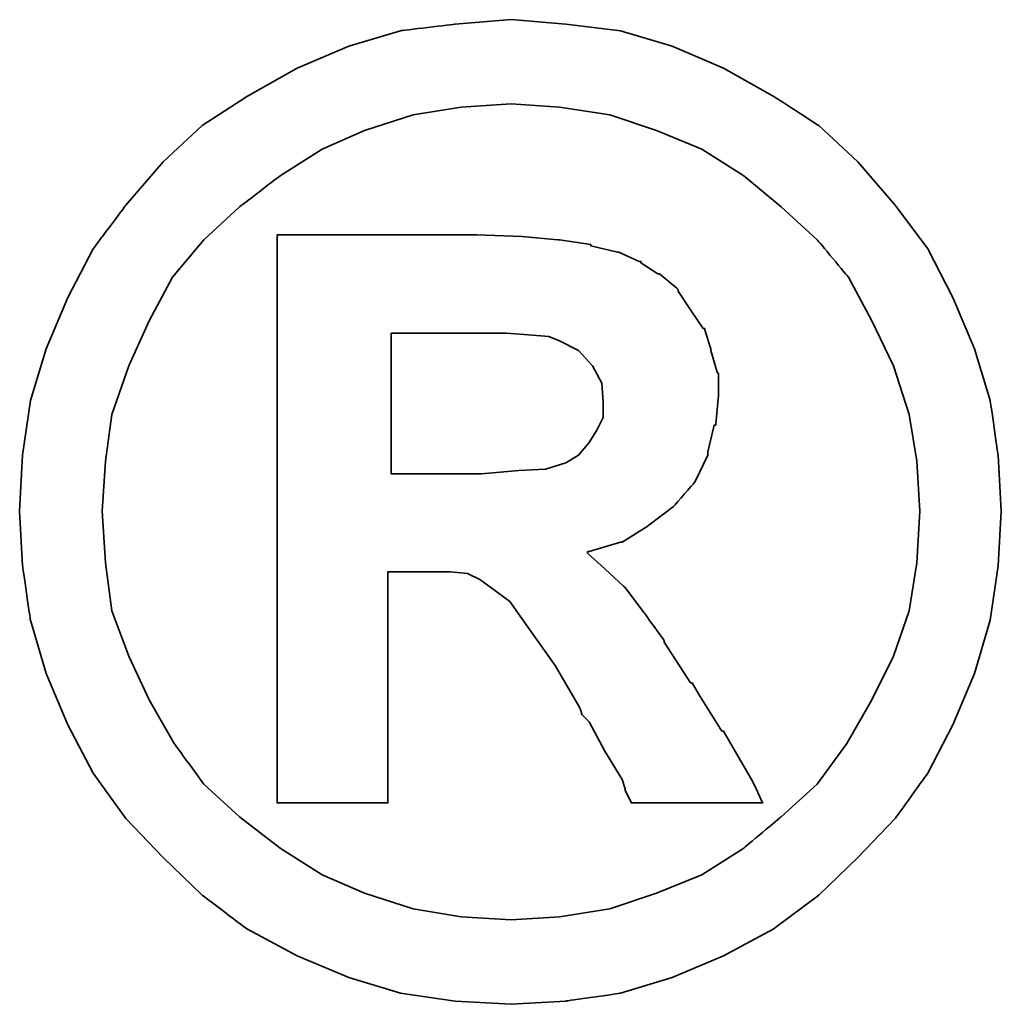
# Model space of a CAD drawing. Header units: millimetres. Extents: x 5 to 282, y 73 to 167.
# Tile 53 of 55: x 234.68 to 235.79, y 102.24 to 103.36. Entities that reach past the tile are written whole.
import ezdxf

# ---------------------------------------------------------------- set-up
doc = ezdxf.new("R2010")
doc.units = ezdxf.units.MM
doc.header["$LTSCALE"] = 0.15
doc.layers.add('DIM', color=4, linetype='CONTINUOUS')
doc.layers.add('layer 1', color=7, linetype='CONTINUOUS')

# ---------------------------------------------------------------- blocks, each defined once
blk = doc.blocks.new('TBI MOTION logo(完整正式版)')
at = {"layer": 'layer 1', "color": 22, "lineweight": 35}
for points, knots in [([(81.20634, 4.98624), (81.20634, 4.98624), (81.18649, 5.32862), (81.18649, 5.32862), (81.18649, 5.32862), (81.18649, 5.32862), (81.13886, 5.66206), (81.13886, 5.66206), (81.13886, 5.66206), (81.13886, 5.66206), (81.04359, 5.97764), (81.04359, 5.97764), (81.04359, 5.97764), (81.04359, 5.97764), (80.91061, 6.29124), (80.91061, 6.29124), (80.91061, 6.29124), (80.91061, 6.29124), (80.75778, 6.58697), (80.75778, 6.58697), (80.75778, 6.58697), (80.75778, 6.58697), (80.5593, 6.85294), (80.5593, 6.85294), (80.5593, 6.85294), (80.5593, 6.85294), (80.33105, 7.1189), (80.33105, 7.1189), (80.33105, 7.1189), (80.33105, 7.1189), (80.09287, 7.33921), (80.09287, 7.33921), (80.09287, 7.33921), (80.09287, 7.33921), (79.815, 7.51982), (79.815, 7.51982), (79.815, 7.51982), (79.815, 7.51982), (79.51133, 7.69051), (79.51133, 7.69051), (79.51133, 7.69051), (79.51133, 7.69051), (79.19773, 7.8235), (79.19773, 7.8235), (79.19773, 7.8235), (79.19773, 7.8235), (78.88215, 7.91877), (78.88215, 7.91877), (78.88215, 7.91877), (78.88215, 7.91877), (78.54871, 7.95846), (78.54871, 7.95846), (78.54871, 7.95846), (78.54871, 7.95846), (78.21526, 7.98625), (78.21526, 7.98625), (78.21526, 7.98625), (78.21526, 7.98625), (77.87388, 7.95846), (77.87388, 7.95846), (77.87388, 7.95846), (77.87388, 7.95846), (77.54044, 7.91877), (77.54044, 7.91877), (77.54044, 7.91877), (77.54044, 7.91877), (77.22485, 7.8235), (77.22485, 7.8235), (77.22485, 7.8235), (77.22485, 7.8235), (76.91027, 7.69051), (76.91027, 7.69051), (76.91027, 7.69051), (76.91027, 7.69051), (76.6056, 7.51982), (76.6056, 7.51982), (76.6056, 7.51982), (76.6056, 7.51982), (76.32972, 7.33921), (76.32972, 7.33921), (76.32972, 7.33921), (76.32972, 7.33921), (76.09154, 7.1189), (76.09154, 7.1189), (76.09154, 7.1189), (76.09154, 7.1189), (75.86329, 6.85294), (75.86329, 6.85294), (75.86329, 6.85294), (75.86329, 6.85294), (75.66382, 6.58697), (75.66382, 6.58697), (75.66382, 6.58697), (75.66382, 6.58697), (75.51099, 6.29124), (75.51099, 6.29124), (75.51099, 6.29124), (75.51099, 6.29124), (75.37702, 5.97764), (75.37702, 5.97764), (75.37702, 5.97764), (75.37702, 5.97764), (75.28175, 5.66206), (75.28175, 5.66206), (75.28175, 5.66206), (75.28175, 5.66206), (75.23411, 5.32862), (75.23411, 5.32862), (75.23411, 5.32862), (75.23411, 5.32862), (75.21625, 4.98624), (75.21625, 4.98624), (75.21625, 4.98624), (75.21625, 4.98624), (75.23411, 4.6528), (75.23411, 4.6528), (75.23411, 4.6528), (75.23411, 4.6528), (75.28175, 4.32035), (75.28175, 4.32035), (75.28175, 4.32035), (75.28175, 4.32035), (75.37702, 3.99583), (75.37702, 3.99583), (75.37702, 3.99583), (75.37702, 3.99583), (75.51099, 3.68224), (75.51099, 3.68224), (75.51099, 3.68224), (75.51099, 3.68224), (75.66382, 3.38749), (75.66382, 3.38749), (75.66382, 3.38749), (75.66382, 3.38749), (75.86329, 3.10963), (75.86329, 3.10963), (75.86329, 3.10963), (75.86329, 3.10963), (76.09154, 2.87145), (76.09154, 2.87145), (76.09154, 2.87145), (76.09154, 2.87145), (76.32972, 2.6432), (76.32972, 2.6432), (76.32972, 2.6432), (76.32972, 2.6432), (76.6056, 2.43381), (76.6056, 2.43381), (76.6056, 2.43381), (76.6056, 2.43381), (76.91027, 2.27205), (76.91027, 2.27205), (76.91027, 2.27205), (76.91027, 2.27205), (77.22485, 2.13906), (77.22485, 2.13906), (77.22485, 2.13906), (77.22485, 2.13906), (77.54044, 2.0438), (77.54044, 2.0438), (77.54044, 2.0438), (77.54044, 2.0438), (77.87388, 1.99616), (77.87388, 1.99616), (77.87388, 1.99616), (77.87388, 1.99616), (78.21526, 1.97631), (78.21526, 1.97631), (78.21526, 1.97631), (78.21526, 1.97631), (78.54871, 1.99616), (78.54871, 1.99616), (78.54871, 1.99616), (78.54871, 1.99616), (78.88215, 2.0438), (78.88215, 2.0438), (78.88215, 2.0438), (78.88215, 2.0438), (79.19773, 2.13906), (79.19773, 2.13906), (79.19773, 2.13906), (79.19773, 2.13906), (79.51133, 2.27205), (79.51133, 2.27205), (79.51133, 2.27205), (79.51133, 2.27205), (79.815, 2.43381), (79.815, 2.43381), (79.815, 2.43381), (79.815, 2.43381), (80.09287, 2.6432), (80.09287, 2.6432), (80.09287, 2.6432), (80.09287, 2.6432), (80.33105, 2.87145), (80.33105, 2.87145), (80.33105, 2.87145), (80.33105, 2.87145), (80.5593, 3.10963), (80.5593, 3.10963), (80.5593, 3.10963), (80.5593, 3.10963), (80.75778, 3.38749), (80.75778, 3.38749), (80.75778, 3.38749), (80.75778, 3.38749), (80.91061, 3.68224), (80.91061, 3.68224), (80.91061, 3.68224), (80.91061, 3.68224), (81.04359, 3.99583), (81.04359, 3.99583), (81.04359, 3.99583), (81.04359, 3.99583), (81.13886, 4.32035), (81.13886, 4.32035), (81.13886, 4.32035), (81.13886, 4.32035), (81.18649, 4.6528), (81.18649, 4.6528), (81.18649, 4.6528), (81.18649, 4.6528), (81.20634, 4.98624), (81.20634, 4.98624)], [0, 0, 0, 0, 0.0178571, 0.0178571, 0.0178571, 0.0178572, 0.0357143, 0.0357143, 0.0357143, 0.0357143, 0.0535714, 0.0535714, 0.0535714, 0.0535714, 0.0714286, 0.0714286, 0.0714286, 0.0714286, 0.0892857, 0.0892857, 0.0892857, 0.0892857, 0.1071429, 0.1071429, 0.1071429, 0.1071429, 0.125, 0.125, 0.125, 0.125, 0.1428571, 0.1428571, 0.1428571, 0.1428572, 0.1607143, 0.1607143, 0.1607143, 0.1607143, 0.1785714, 0.1785714, 0.1785714, 0.1785714, 0.1964286, 0.1964286, 0.1964286, 0.1964286, 0.2142857, 0.2142857, 0.2142857, 0.2142857, 0.2321429, 0.2321429, 0.2321429, 0.2321429, 0.25, 0.25, 0.25, 0.25, 0.2678571, 0.2678571, 0.2678571, 0.2678572, 0.2857143, 0.2857143, 0.2857143, 0.2857143, 0.3035714, 0.3035714, 0.3035714, 0.3035714, 0.3214286, 0.3214286, 0.3214286, 0.3214286, 0.3392857, 0.3392857, 0.3392857, 0.3392857, 0.3571429, 0.3571429, 0.3571429, 0.3571429, 0.375, 0.375, 0.375, 0.375, 0.3928571, 0.3928571, 0.3928571, 0.3928572, 0.4107143, 0.4107143, 0.4107143, 0.4107143, 0.4285714, 0.4285714, 0.4285714, 0.4285714, 0.4464286, 0.4464286, 0.4464286, 0.4464286, 0.4642857, 0.4642857, 0.4642857, 0.4642857, 0.4821429, 0.4821429, 0.4821429, 0.4821429, 0.5, 0.5, 0.5, 0.5, 0.5178571, 0.5178571, 0.5178571, 0.5178572, 0.5357143, 0.5357143, 0.5357143, 0.5357143, 0.5535714, 0.5535714, 0.5535714, 0.5535714, 0.5714286, 0.5714286, 0.5714286, 0.5714286, 0.5892857, 0.5892857, 0.5892857, 0.5892857, 0.6071429, 0.6071429, 0.6071429, 0.6071429, 0.625, 0.625, 0.625, 0.625, 0.6428571, 0.6428571, 0.6428571, 0.6428572, 0.6607143, 0.6607143, 0.6607143, 0.6607143, 0.6785714, 0.6785714, 0.6785714, 0.6785714, 0.6964286, 0.6964286, 0.6964286, 0.6964286, 0.7142857, 0.7142857, 0.7142857, 0.7142857, 0.7321429, 0.7321429, 0.7321429, 0.7321429, 0.75, 0.75, 0.75, 0.75, 0.7678571, 0.7678571, 0.7678571, 0.7678572, 0.7857143, 0.7857143, 0.7857143, 0.7857143, 0.8035714, 0.8035714, 0.8035714, 0.8035714, 0.8214286, 0.8214286, 0.8214286, 0.8214286, 0.8392857, 0.8392857, 0.8392857, 0.8392857, 0.8571429, 0.8571429, 0.8571429, 0.8571429, 0.875, 0.875, 0.875, 0.875, 0.8928571, 0.8928571, 0.8928571, 0.8928572, 0.9107143, 0.9107143, 0.9107143, 0.9107143, 0.9285714, 0.9285714, 0.9285714, 0.9285714, 0.9464286, 0.9464286, 0.9464286, 0.9464286, 0.9642857, 0.9642857, 0.9642857, 0.9642857, 0.9821429, 0.9821429, 0.9821429, 0.9821429, 1, 1, 1, 1]), ([(80.71014, 4.98624), (80.71014, 4.98624), (80.69129, 5.29091), (80.69129, 5.29091), (80.69129, 5.29091), (80.69129, 5.29091), (80.64464, 5.57672), (80.64464, 5.57672), (80.64464, 5.57672), (80.64464, 5.57672), (80.54937, 5.87245), (80.54937, 5.87245), (80.54937, 5.87245), (80.54937, 5.87245), (80.41639, 6.14833), (80.41639, 6.14833), (80.41639, 6.14833), (80.41639, 6.14833), (80.27349, 6.41429), (80.27349, 6.41429), (80.27349, 6.41429), (80.27349, 6.41429), (80.08295, 6.64255), (80.08295, 6.64255), (80.08295, 6.64255), (80.08295, 6.64255), (79.86264, 6.84301), (79.86264, 6.84301), (79.86264, 6.84301), (79.86264, 6.84301), (79.63439, 7.03355), (79.63439, 7.03355), (79.63439, 7.03355), (79.63439, 7.03355), (79.37835, 7.1963), (79.37835, 7.1963), (79.37835, 7.1963), (79.37835, 7.1963), (79.10246, 7.30944), (79.10246, 7.30944), (79.10246, 7.30944), (79.10246, 7.30944), (78.81665, 7.40471), (78.81665, 7.40471), (78.81665, 7.40471), (78.81665, 7.40471), (78.511, 7.45234), (78.511, 7.45234), (78.511, 7.45234), (78.511, 7.45234), (78.21526, 7.47219), (78.21526, 7.47219), (78.21526, 7.47219), (78.21526, 7.47219), (77.9106, 7.45234), (77.9106, 7.45234), (77.9106, 7.45234), (77.9106, 7.45234), (77.61685, 7.40471), (77.61685, 7.40471), (77.61685, 7.40471), (77.61685, 7.40471), (77.32012, 7.30944), (77.32012, 7.30944), (77.32012, 7.30944), (77.32012, 7.30944), (77.06309, 7.1963), (77.06309, 7.1963), (77.06309, 7.1963), (77.06309, 7.1963), (76.80606, 7.03355), (76.80606, 7.03355), (76.80606, 7.03355), (76.80606, 7.03355), (76.55797, 6.84301), (76.55797, 6.84301), (76.55797, 6.84301), (76.55797, 6.84301), (76.34063, 6.64255), (76.34063, 6.64255), (76.34063, 6.64255), (76.34063, 6.64255), (76.1491, 6.41429), (76.1491, 6.41429), (76.1491, 6.41429), (76.1491, 6.41429), (76.0062, 6.14833), (76.0062, 6.14833), (76.0062, 6.14833), (76.0062, 6.14833), (75.88314, 5.87245), (75.88314, 5.87245), (75.88314, 5.87245), (75.88314, 5.87245), (75.77794, 5.57672), (75.77794, 5.57672), (75.77794, 5.57672), (75.77794, 5.57672), (75.73924, 5.29091), (75.73924, 5.29091), (75.73924, 5.29091), (75.73924, 5.29091), (75.72039, 4.98624), (75.72039, 4.98624), (75.72039, 4.98624), (75.72039, 4.98624), (75.73924, 4.67165), (75.73924, 4.67165), (75.73924, 4.67165), (75.73924, 4.67165), (75.77794, 4.37791), (75.77794, 4.37791), (75.77794, 4.37791), (75.77794, 4.37791), (75.88314, 4.10102), (75.88314, 4.10102), (75.88314, 4.10102), (75.88314, 4.10102), (76.0062, 3.83407), (76.0062, 3.83407), (76.0062, 3.83407), (76.0062, 3.83407), (76.15902, 3.56811), (76.15902, 3.56811), (76.15902, 3.56811), (76.15902, 3.56811), (76.34063, 3.32001), (76.34063, 3.32001), (76.34063, 3.32001), (76.34063, 3.32001), (76.55797, 3.11955), (76.55797, 3.11955), (76.55797, 3.11955), (76.55797, 3.11955), (76.80606, 2.92901), (76.80606, 2.92901), (76.80606, 2.92901), (76.80606, 2.92901), (77.06309, 2.76725), (77.06309, 2.76725), (77.06309, 2.76725), (77.06309, 2.76725), (77.32012, 2.65412), (77.32012, 2.65412), (77.32012, 2.65412), (77.32012, 2.65412), (77.61685, 2.55786), (77.61685, 2.55786), (77.61685, 2.55786), (77.61685, 2.55786), (77.9106, 2.51022), (77.9106, 2.51022), (77.9106, 2.51022), (77.9106, 2.51022), (78.21526, 2.49137), (78.21526, 2.49137), (78.21526, 2.49137), (78.21526, 2.49137), (78.511, 2.51022), (78.511, 2.51022), (78.511, 2.51022), (78.511, 2.51022), (78.81665, 2.55786), (78.81665, 2.55786), (78.81665, 2.55786), (78.81665, 2.55786), (79.10246, 2.65412), (79.10246, 2.65412), (79.10246, 2.65412), (79.10246, 2.65412), (79.37835, 2.76725), (79.37835, 2.76725), (79.37835, 2.76725), (79.37835, 2.76725), (79.63439, 2.92901), (79.63439, 2.92901), (79.63439, 2.92901), (79.63439, 2.92901), (79.86264, 3.11955), (79.86264, 3.11955), (79.86264, 3.11955), (79.86264, 3.11955), (80.08295, 3.32001), (80.08295, 3.32001), (80.08295, 3.32001), (80.08295, 3.32001), (80.26356, 3.56811), (80.26356, 3.56811), (80.26356, 3.56811), (80.26356, 3.56811), (80.41639, 3.83407), (80.41639, 3.83407), (80.41639, 3.83407), (80.41639, 3.83407), (80.54937, 4.10102), (80.54937, 4.10102), (80.54937, 4.10102), (80.54937, 4.10102), (80.64464, 4.37791), (80.64464, 4.37791), (80.64464, 4.37791), (80.64464, 4.37791), (80.69129, 4.67165), (80.69129, 4.67165), (80.69129, 4.67165), (80.69129, 4.67165), (80.71014, 4.98624), (80.71014, 4.98624)], [0, 0, 0, 0, 0.0192308, 0.0192308, 0.0192308, 0.0192308, 0.0384615, 0.0384615, 0.0384615, 0.0384615, 0.0576923, 0.0576923, 0.0576923, 0.0576923, 0.0769231, 0.0769231, 0.0769231, 0.0769231, 0.0961538, 0.0961538, 0.0961538, 0.0961539, 0.1153846, 0.1153846, 0.1153846, 0.1153846, 0.1346154, 0.1346154, 0.1346154, 0.1346154, 0.1538462, 0.1538462, 0.1538462, 0.1538462, 0.1730769, 0.1730769, 0.1730769, 0.1730769, 0.1923077, 0.1923077, 0.1923077, 0.1923077, 0.2115385, 0.2115385, 0.2115385, 0.2115385, 0.2307692, 0.2307692, 0.2307692, 0.2307692, 0.25, 0.25, 0.25, 0.25, 0.2692308, 0.2692308, 0.2692308, 0.2692308, 0.2884615, 0.2884615, 0.2884615, 0.2884615, 0.3076923, 0.3076923, 0.3076923, 0.3076923, 0.3269231, 0.3269231, 0.3269231, 0.3269231, 0.3461538, 0.3461538, 0.3461538, 0.3461539, 0.3653846, 0.3653846, 0.3653846, 0.3653846, 0.3846154, 0.3846154, 0.3846154, 0.3846154, 0.4038462, 0.4038462, 0.4038462, 0.4038462, 0.4230769, 0.4230769, 0.4230769, 0.4230769, 0.4423077, 0.4423077, 0.4423077, 0.4423077, 0.4615385, 0.4615385, 0.4615385, 0.4615385, 0.4807692, 0.4807692, 0.4807692, 0.4807692, 0.5, 0.5, 0.5, 0.5, 0.5192308, 0.5192308, 0.5192308, 0.5192308, 0.5384615, 0.5384615, 0.5384615, 0.5384615, 0.5576923, 0.5576923, 0.5576923, 0.5576923, 0.5769231, 0.5769231, 0.5769231, 0.5769231, 0.5961538, 0.5961538, 0.5961538, 0.5961539, 0.6153846, 0.6153846, 0.6153846, 0.6153846, 0.6346154, 0.6346154, 0.6346154, 0.6346154, 0.6538462, 0.6538462, 0.6538462, 0.6538462, 0.6730769, 0.6730769, 0.6730769, 0.6730769, 0.6923077, 0.6923077, 0.6923077, 0.6923077, 0.7115385, 0.7115385, 0.7115385, 0.7115385, 0.7307692, 0.7307692, 0.7307692, 0.7307692, 0.75, 0.75, 0.75, 0.75, 0.7692308, 0.7692308, 0.7692308, 0.7692308, 0.7884615, 0.7884615, 0.7884615, 0.7884615, 0.8076923, 0.8076923, 0.8076923, 0.8076923, 0.8269231, 0.8269231, 0.8269231, 0.8269231, 0.8461538, 0.8461538, 0.8461538, 0.8461539, 0.8653846, 0.8653846, 0.8653846, 0.8653846, 0.8846154, 0.8846154, 0.8846154, 0.8846154, 0.9038462, 0.9038462, 0.9038462, 0.9038462, 0.9230769, 0.9230769, 0.9230769, 0.9230769, 0.9423077, 0.9423077, 0.9423077, 0.9423077, 0.9615385, 0.9615385, 0.9615385, 0.9615385, 0.9807692, 0.9807692, 0.9807692, 0.9807692, 1, 1, 1, 1]), ([(76.78721, 3.2823), (76.78721, 3.2823), (76.78721, 3.32001), (76.78721, 3.32001), (76.78721, 3.32001), (76.78721, 3.32001), (76.78721, 3.42422), (76.78721, 3.42422), (76.78721, 3.42422), (76.78721, 3.42422), (76.78721, 3.59689), (76.78721, 3.59689), (76.78721, 3.59689), (76.78721, 3.59689), (76.78721, 3.80529), (76.78721, 3.80529), (76.78721, 3.80529), (76.78721, 3.80529), (76.78721, 4.0524), (76.78721, 4.0524), (76.78721, 4.0524), (76.78721, 4.0524), (76.78721, 4.32035), (76.78721, 4.32035), (76.78721, 4.32035), (76.78721, 4.32035), (76.78721, 4.92868), (76.78721, 4.92868), (76.78721, 4.92868), (76.78721, 4.92868), (76.78721, 5.53801), (76.78721, 5.53801), (76.78721, 5.53801), (76.78721, 5.53801), (76.78721, 5.82482), (76.78721, 5.82482), (76.78721, 5.82482), (76.78721, 5.82482), (76.78721, 6.07291), (76.78721, 6.07291), (76.78721, 6.07291), (76.78721, 6.07291), (76.78721, 6.30017), (76.78721, 6.30017), (76.78721, 6.30017), (76.78721, 6.30017), (76.78721, 6.45399), (76.78721, 6.45399), (76.78721, 6.45399), (76.78721, 6.45399), (76.78721, 6.5572), (76.78721, 6.5572), (76.78721, 6.5572), (76.78721, 6.5572), (76.78721, 6.59689), (76.78721, 6.59689), (76.78721, 6.59689), (76.78721, 6.59689), (76.78721, 6.67232), (76.78721, 6.67232), (76.78721, 6.67232), (76.78721, 6.67232), (76.8537, 6.67232), (76.8537, 6.67232), (76.8537, 6.67232), (76.8537, 6.67232), (76.87355, 6.67232), (76.87355, 6.67232), (76.87355, 6.67232), (76.87355, 6.67232), (76.91027, 6.67232), (76.91027, 6.67232), (76.91027, 6.67232), (76.91027, 6.67232), (77.04424, 6.67232), (77.04424, 6.67232), (77.04424, 6.67232), (77.04424, 6.67232), (77.22485, 6.67232), (77.22485, 6.67232), (77.22485, 6.67232), (77.22485, 6.67232), (77.43524, 6.67232), (77.43524, 6.67232), (77.43524, 6.67232), (77.43524, 6.67232), (77.65357, 6.67232), (77.65357, 6.67232), (77.65357, 6.67232), (77.65357, 6.67232), (77.82625, 6.67232), (77.82625, 6.67232), (77.82625, 6.67232), (77.82625, 6.67232), (77.94037, 6.67232), (77.94037, 6.67232), (77.94037, 6.67232), (77.94037, 6.67232), (77.97709, 6.67232), (77.97709, 6.67232), (77.97709, 6.67232), (77.97709, 6.67232), (77.99694, 6.67232), (77.99694, 6.67232), (77.99694, 6.67232), (77.99694, 6.67232), (78.00686, 6.67232), (78.00686, 6.67232), (78.00686, 6.67232), (78.00686, 6.67232), (78.28275, 6.6624), (78.28275, 6.6624), (78.28275, 6.6624), (78.28275, 6.6624), (78.50107, 6.64255), (78.50107, 6.64255), (78.50107, 6.64255), (78.50107, 6.64255), (78.511, 6.64255), (78.511, 6.64255), (78.511, 6.64255), (78.511, 6.64255), (78.70154, 6.61476), (78.70154, 6.61476), (78.70154, 6.61476), (78.70154, 6.61476), (78.70154, 6.60483), (78.70154, 6.60483), (78.70154, 6.60483), (78.70154, 6.60483), (78.86429, 6.56713), (78.86429, 6.56713), (78.86429, 6.56713), (78.86429, 6.56713), (78.87223, 6.56713), (78.87223, 6.56713), (78.87223, 6.56713), (78.87223, 6.56713), (78.99727, 6.51056), (78.99727, 6.51056), (78.99727, 6.51056), (78.99727, 6.51056), (79.00719, 6.51056), (79.00719, 6.51056), (79.00719, 6.51056), (79.00719, 6.51056), (79.00719, 6.50162), (79.00719, 6.50162), (79.00719, 6.50162), (79.00719, 6.50162), (79.1104, 6.43415), (79.1104, 6.43415), (79.1104, 6.43415), (79.1104, 6.43415), (79.12132, 6.43415), (79.12132, 6.43415), (79.12132, 6.43415), (79.12132, 6.43415), (79.22552, 6.34781), (79.22552, 6.34781), (79.22552, 6.34781), (79.22552, 6.34781), (79.23544, 6.33888), (79.23544, 6.33888), (79.23544, 6.33888), (79.23544, 6.33888), (79.23544, 6.32895), (79.23544, 6.32895), (79.23544, 6.32895), (79.23544, 6.32895), (79.31087, 6.21483), (79.31087, 6.21483), (79.31087, 6.21483), (79.31087, 6.21483), (79.38629, 6.1007), (79.38629, 6.1007), (79.38629, 6.1007), (79.38629, 6.1007), (79.3972, 6.1007), (79.3972, 6.1007), (79.3972, 6.1007), (79.3972, 6.1007), (79.3972, 6.09078), (79.3972, 6.09078), (79.3972, 6.09078), (79.3972, 6.09078), (79.43392, 5.97764), (79.43392, 5.97764), (79.43392, 5.97764), (79.43392, 5.97764), (79.43392, 5.96772), (79.43392, 5.96772), (79.43392, 5.96772), (79.43392, 5.96772), (79.47362, 5.83474), (79.47362, 5.83474), (79.47362, 5.83474), (79.47362, 5.83474), (79.48156, 5.82482), (79.48156, 5.82482), (79.48156, 5.82482), (79.48156, 5.82482), (79.48156, 5.69977), (79.48156, 5.69977), (79.48156, 5.69977), (79.48156, 5.69977), (79.48156, 5.69183), (79.48156, 5.69183), (79.48156, 5.69183), (79.48156, 5.69183), (79.4637, 5.51915), (79.4637, 5.51915), (79.4637, 5.51915), (79.4637, 5.51915), (79.4637, 5.51122), (79.4637, 5.51122), (79.4637, 5.51122), (79.4637, 5.51122), (79.45377, 5.51122), (79.45377, 5.51122), (79.45377, 5.51122), (79.45377, 5.51122), (79.41507, 5.34847), (79.41507, 5.34847), (79.41507, 5.34847), (79.41507, 5.34847), (79.41507, 5.33854), (79.41507, 5.33854), (79.41507, 5.33854), (79.41507, 5.33854), (79.41507, 5.32862), (79.41507, 5.32862), (79.41507, 5.32862), (79.41507, 5.32862), (79.33865, 5.16785), (79.33865, 5.16785), (79.33865, 5.16785), (79.33865, 5.16785), (79.33071, 5.15693), (79.33071, 5.15693), (79.33071, 5.15693), (79.33071, 5.15693), (79.2156, 5.02495), (79.2156, 5.02495), (79.2156, 5.02495), (79.2156, 5.02495), (79.20567, 5.01502), (79.20567, 5.01502), (79.20567, 5.01502), (79.20567, 5.01502), (79.05483, 4.89991), (79.05483, 4.89991), (79.05483, 4.89991), (79.05483, 4.89991), (79.04491, 4.89197), (79.04491, 4.89197), (79.04491, 4.89197), (79.04491, 4.89197), (78.89208, 4.7967), (78.89208, 4.7967), (78.89208, 4.7967), (78.89208, 4.7967), (78.88215, 4.7967), (78.88215, 4.7967), (78.88215, 4.7967), (78.88215, 4.7967), (78.69161, 4.73913), (78.69161, 4.73913), (78.69161, 4.73913), (78.69161, 4.73913), (78.68169, 4.73913), (78.68169, 4.73913), (78.68169, 4.73913), (78.68169, 4.73913), (78.68169, 4.72921), (78.68169, 4.72921), (78.68169, 4.72921), (78.68169, 4.72921), (78.78688, 4.63394), (78.78688, 4.63394), (78.78688, 4.63394), (78.78688, 4.63394), (78.902, 4.52875), (78.902, 4.52875), (78.902, 4.52875), (78.902, 4.52875), (78.91093, 4.52081), (78.91093, 4.52081), (78.91093, 4.52081), (78.91093, 4.52081), (79.02506, 4.36798), (79.02506, 4.36798), (79.02506, 4.36798), (79.02506, 4.36798), (79.1501, 4.1953), (79.1501, 4.1953), (79.1501, 4.1953), (79.1501, 4.1953), (79.1501, 4.18736), (79.1501, 4.18736), (79.1501, 4.18736), (79.1501, 4.18736), (79.29201, 3.96705), (79.29201, 3.96705), (79.29201, 3.96705), (79.29201, 3.96705), (79.31087, 3.93828), (79.31087, 3.93828), (79.31087, 3.93828), (79.31087, 3.93828), (79.32079, 3.93828), (79.32079, 3.93828), (79.32079, 3.93828), (79.32079, 3.93828), (79.3585, 3.87178), (79.3585, 3.87178), (79.3585, 3.87178), (79.3585, 3.87178), (79.50141, 3.64353), (79.50141, 3.64353), (79.50141, 3.64353), (79.50141, 3.64353), (79.51133, 3.64353), (79.51133, 3.64353), (79.51133, 3.64353), (79.51133, 3.64353), (79.64431, 3.41528), (79.64431, 3.41528), (79.64431, 3.41528), (79.64431, 3.41528), (79.68202, 3.3478), (79.68202, 3.3478), (79.68202, 3.3478), (79.68202, 3.3478), (79.70187, 3.31009), (79.70187, 3.31009), (79.70187, 3.31009), (79.70187, 3.31009), (79.7495, 3.2049), (79.7495, 3.2049), (79.7495, 3.2049), (79.7495, 3.2049), (79.64431, 3.2049), (79.64431, 3.2049), (79.64431, 3.2049), (79.64431, 3.2049), (79.62546, 3.2049), (79.62546, 3.2049), (79.62546, 3.2049), (79.62546, 3.2049), (79.53912, 3.2049), (79.53912, 3.2049), (79.53912, 3.2049), (79.53912, 3.2049), (79.31087, 3.2049), (79.31087, 3.2049), (79.31087, 3.2049), (79.31087, 3.2049), (79.08262, 3.2049), (79.08262, 3.2049), (79.08262, 3.2049), (79.08262, 3.2049), (79.00719, 3.2049), (79.00719, 3.2049), (79.00719, 3.2049), (79.00719, 3.2049), (78.98735, 3.2049), (78.98735, 3.2049), (78.98735, 3.2049), (78.98735, 3.2049), (78.94964, 3.2049), (78.94964, 3.2049), (78.94964, 3.2049), (78.94964, 3.2049), (78.92979, 3.24459), (78.92979, 3.24459), (78.92979, 3.24459), (78.92979, 3.24459), (78.91093, 3.2823), (78.91093, 3.2823), (78.91093, 3.2823), (78.91093, 3.2823), (78.91093, 3.29223), (78.91093, 3.29223), (78.91093, 3.29223), (78.91093, 3.29223), (78.89208, 3.3478), (78.89208, 3.3478), (78.89208, 3.3478), (78.89208, 3.3478), (78.78688, 3.52048), (78.78688, 3.52048), (78.78688, 3.52048), (78.78688, 3.52048), (78.69161, 3.7001), (78.69161, 3.7001), (78.69161, 3.7001), (78.69161, 3.7001), (78.6539, 3.7388), (78.6539, 3.7388), (78.6539, 3.7388), (78.6539, 3.7388), (78.64398, 3.74873), (78.64398, 3.74873), (78.64398, 3.74873), (78.64398, 3.74873), (78.64398, 3.75766), (78.64398, 3.75766), (78.64398, 3.75766), (78.64398, 3.75766), (78.63405, 3.78644), (78.63405, 3.78644), (78.63405, 3.78644), (78.63405, 3.78644), (78.48321, 4.04347), (78.48321, 4.04347), (78.48321, 4.04347), (78.48321, 4.04347), (78.33038, 4.2618), (78.33038, 4.2618), (78.33038, 4.2618), (78.33038, 4.2618), (78.20732, 4.43447), (78.20732, 4.43447), (78.20732, 4.43447), (78.20732, 4.43447), (78.09221, 4.52081), (78.09221, 4.52081), (78.09221, 4.52081), (78.09221, 4.52081), (78.02472, 4.56845), (78.02472, 4.56845), (78.02472, 4.56845), (78.02472, 4.56845), (77.9493, 4.60616), (77.9493, 4.60616), (77.9493, 4.60616), (77.9493, 4.60616), (77.8451, 4.61608), (77.8451, 4.61608), (77.8451, 4.61608), (77.8451, 4.61608), (77.71113, 4.61608), (77.71113, 4.61608), (77.71113, 4.61608), (77.71113, 4.61608), (77.69128, 4.61608), (77.69128, 4.61608), (77.69128, 4.61608), (77.69128, 4.61608), (77.67342, 4.61608), (77.67342, 4.61608), (77.67342, 4.61608), (77.67342, 4.61608), (77.5583, 4.61608), (77.5583, 4.61608), (77.5583, 4.61608), (77.5583, 4.61608), (77.46303, 4.61608), (77.46303, 4.61608), (77.46303, 4.61608), (77.46303, 4.61608), (77.46303, 4.54761), (77.46303, 4.54761), (77.46303, 4.54761), (77.46303, 4.54761), (77.46303, 4.47318), (77.46303, 4.47318), (77.46303, 4.47318), (77.46303, 4.47318), (77.46303, 4.24294), (77.46303, 4.24294), (77.46303, 4.24294), (77.46303, 4.24294), (77.46303, 3.99583), (77.46303, 3.99583), (77.46303, 3.99583), (77.46303, 3.99583), (77.46303, 3.72888), (77.46303, 3.72888), (77.46303, 3.72888), (77.46303, 3.72888), (77.46303, 3.51055), (77.46303, 3.51055), (77.46303, 3.51055), (77.46303, 3.51055), (77.46303, 3.42422), (77.46303, 3.42422), (77.46303, 3.42422), (77.46303, 3.42422), (77.46303, 3.35773), (77.46303, 3.35773), (77.46303, 3.35773), (77.46303, 3.35773), (77.46303, 3.30017), (77.46303, 3.30017), (77.46303, 3.30017), (77.46303, 3.30017), (77.46303, 3.2823), (77.46303, 3.2823), (77.46303, 3.2823), (77.46303, 3.2823), (77.46303, 3.2049), (77.46303, 3.2049), (77.46303, 3.2049), (77.46303, 3.2049), (77.39753, 3.2049), (77.39753, 3.2049), (77.39753, 3.2049), (77.39753, 3.2049), (77.37768, 3.2049), (77.37768, 3.2049), (77.37768, 3.2049), (77.37768, 3.2049), (77.32012, 3.2049), (77.32012, 3.2049), (77.32012, 3.2049), (77.32012, 3.2049), (77.12165, 3.2049), (77.12165, 3.2049), (77.12165, 3.2049), (77.12165, 3.2049), (76.94897, 3.2049), (76.94897, 3.2049), (76.94897, 3.2049), (76.94897, 3.2049), (76.8924, 3.2049), (76.8924, 3.2049), (76.8924, 3.2049), (76.8924, 3.2049), (76.8537, 3.2049), (76.8537, 3.2049), (76.8537, 3.2049), (76.8537, 3.2049), (76.78721, 3.2049), (76.78721, 3.2049), (76.78721, 3.2049), (76.78721, 3.2049), (76.78721, 3.2823), (76.78721, 3.2823)], [0, 0, 0, 0, 0.0074074, 0.0074074, 0.0074074, 0.0074074, 0.0148148, 0.0148148, 0.0148148, 0.0148148, 0.0222222, 0.0222222, 0.0222222, 0.0222222, 0.0296296, 0.0296296, 0.0296296, 0.0296296, 0.037037, 0.037037, 0.037037, 0.037037, 0.0444444, 0.0444444, 0.0444444, 0.0444445, 0.0518519, 0.0518519, 0.0518519, 0.0518519, 0.0592593, 0.0592593, 0.0592593, 0.0592593, 0.0666667, 0.0666667, 0.0666667, 0.0666667, 0.0740741, 0.0740741, 0.0740741, 0.0740741, 0.0814815, 0.0814815, 0.0814815, 0.0814815, 0.0888889, 0.0888889, 0.0888889, 0.0888889, 0.0962963, 0.0962963, 0.0962963, 0.0962963, 0.1037037, 0.1037037, 0.1037037, 0.1037037, 0.1111111, 0.1111111, 0.1111111, 0.1111111, 0.1185185, 0.1185185, 0.1185185, 0.1185185, 0.1259259, 0.1259259, 0.1259259, 0.1259259, 0.1333333, 0.1333333, 0.1333333, 0.1333333, 0.1407407, 0.1407407, 0.1407407, 0.1407408, 0.1481481, 0.1481481, 0.1481481, 0.1481482, 0.1555556, 0.1555556, 0.1555556, 0.1555556, 0.162963, 0.162963, 0.162963, 0.162963, 0.1703704, 0.1703704, 0.1703704, 0.1703704, 0.1777778, 0.1777778, 0.1777778, 0.1777778, 0.1851852, 0.1851852, 0.1851852, 0.1851852, 0.1925926, 0.1925926, 0.1925926, 0.1925926, 0.2, 0.2, 0.2, 0.2, 0.2074074, 0.2074074, 0.2074074, 0.2074074, 0.2148148, 0.2148148, 0.2148148, 0.2148148, 0.2222222, 0.2222222, 0.2222222, 0.2222222, 0.2296296, 0.2296296, 0.2296296, 0.2296296, 0.237037, 0.237037, 0.237037, 0.237037, 0.2444444, 0.2444444, 0.2444444, 0.2444445, 0.2518519, 0.2518519, 0.2518519, 0.2518519, 0.2592593, 0.2592593, 0.2592593, 0.2592593, 0.2666667, 0.2666667, 0.2666667, 0.2666667, 0.2740741, 0.2740741, 0.2740741, 0.2740741, 0.2814815, 0.2814815, 0.2814815, 0.2814815, 0.2888889, 0.2888889, 0.2888889, 0.2888889, 0.2962963, 0.2962963, 0.2962963, 0.2962963, 0.3037037, 0.3037037, 0.3037037, 0.3037037, 0.3111111, 0.3111111, 0.3111111, 0.3111111, 0.3185185, 0.3185185, 0.3185185, 0.3185185, 0.3259259, 0.3259259, 0.3259259, 0.3259259, 0.3333333, 0.3333333, 0.3333333, 0.3333333, 0.3407407, 0.3407407, 0.3407407, 0.3407408, 0.3481481, 0.3481481, 0.3481481, 0.3481482, 0.3555556, 0.3555556, 0.3555556, 0.3555556, 0.362963, 0.362963, 0.362963, 0.362963, 0.3703704, 0.3703704, 0.3703704, 0.3703704, 0.3777778, 0.3777778, 0.3777778, 0.3777778, 0.3851852, 0.3851852, 0.3851852, 0.3851852, 0.3925926, 0.3925926, 0.3925926, 0.3925926, 0.4, 0.4, 0.4, 0.4, 0.4074074, 0.4074074, 0.4074074, 0.4074074, 0.4148148, 0.4148148, 0.4148148, 0.4148148, 0.4222222, 0.4222222, 0.4222222, 0.4222222, 0.4296296, 0.4296296, 0.4296296, 0.4296296, 0.437037, 0.437037, 0.437037, 0.437037, 0.4444444, 0.4444444, 0.4444444, 0.4444445, 0.4518519, 0.4518519, 0.4518519, 0.4518519, 0.4592593, 0.4592593, 0.4592593, 0.4592593, 0.4666667, 0.4666667, 0.4666667, 0.4666667, 0.4740741, 0.4740741, 0.4740741, 0.4740741, 0.4814815, 0.4814815, 0.4814815, 0.4814815, 0.4888889, 0.4888889, 0.4888889, 0.4888889, 0.4962963, 0.4962963, 0.4962963, 0.4962963, 0.5037037, 0.5037037, 0.5037037, 0.5037037, 0.5111111, 0.5111111, 0.5111111, 0.5111111, 0.5185185, 0.5185185, 0.5185185, 0.5185185, 0.5259259, 0.5259259, 0.5259259, 0.5259259, 0.5333333, 0.5333333, 0.5333333, 0.5333333, 0.5407407, 0.5407407, 0.5407407, 0.5407408, 0.5481481, 0.5481481, 0.5481481, 0.5481482, 0.5555556, 0.5555556, 0.5555556, 0.5555556, 0.562963, 0.562963, 0.562963, 0.562963, 0.5703704, 0.5703704, 0.5703704, 0.5703704, 0.5777778, 0.5777778, 0.5777778, 0.5777778, 0.5851852, 0.5851852, 0.5851852, 0.5851852, 0.5925926, 0.5925926, 0.5925926, 0.5925926, 0.6, 0.6, 0.6, 0.6, 0.6074074, 0.6074074, 0.6074074, 0.6074074, 0.6148148, 0.6148148, 0.6148148, 0.6148148, 0.6222222, 0.6222222, 0.6222222, 0.6222222, 0.6296296, 0.6296296, 0.6296296, 0.6296296, 0.637037, 0.637037, 0.637037, 0.637037, 0.6444444, 0.6444444, 0.6444444, 0.6444445, 0.6518519, 0.6518519, 0.6518519, 0.6518519, 0.6592593, 0.6592593, 0.6592593, 0.6592593, 0.6666667, 0.6666667, 0.6666667, 0.6666667, 0.6740741, 0.6740741, 0.6740741, 0.6740741, 0.6814815, 0.6814815, 0.6814815, 0.6814815, 0.6888889, 0.6888889, 0.6888889, 0.6888889, 0.6962963, 0.6962963, 0.6962963, 0.6962963, 0.7037037, 0.7037037, 0.7037037, 0.7037037, 0.7111111, 0.7111111, 0.7111111, 0.7111111, 0.7185185, 0.7185185, 0.7185185, 0.7185185, 0.7259259, 0.7259259, 0.7259259, 0.7259259, 0.7333333, 0.7333333, 0.7333333, 0.7333333, 0.7407407, 0.7407407, 0.7407407, 0.7407408, 0.7481481, 0.7481481, 0.7481481, 0.7481482, 0.7555556, 0.7555556, 0.7555556, 0.7555556, 0.762963, 0.762963, 0.762963, 0.762963, 0.7703704, 0.7703704, 0.7703704, 0.7703704, 0.7777778, 0.7777778, 0.7777778, 0.7777778, 0.7851852, 0.7851852, 0.7851852, 0.7851852, 0.7925926, 0.7925926, 0.7925926, 0.7925926, 0.8, 0.8, 0.8, 0.8, 0.8074074, 0.8074074, 0.8074074, 0.8074074, 0.8148148, 0.8148148, 0.8148148, 0.8148148, 0.8222222, 0.8222222, 0.8222222, 0.8222222, 0.8296296, 0.8296296, 0.8296296, 0.8296296, 0.837037, 0.837037, 0.837037, 0.837037, 0.8444444, 0.8444444, 0.8444444, 0.8444445, 0.8518519, 0.8518519, 0.8518519, 0.8518519, 0.8592593, 0.8592593, 0.8592593, 0.8592593, 0.8666667, 0.8666667, 0.8666667, 0.8666667, 0.8740741, 0.8740741, 0.8740741, 0.8740741, 0.8814815, 0.8814815, 0.8814815, 0.8814815, 0.8888889, 0.8888889, 0.8888889, 0.8888889, 0.8962963, 0.8962963, 0.8962963, 0.8962963, 0.9037037, 0.9037037, 0.9037037, 0.9037037, 0.9111111, 0.9111111, 0.9111111, 0.9111111, 0.9185185, 0.9185185, 0.9185185, 0.9185185, 0.9259259, 0.9259259, 0.9259259, 0.9259259, 0.9333333, 0.9333333, 0.9333333, 0.9333333, 0.9407407, 0.9407407, 0.9407407, 0.9407408, 0.9481481, 0.9481481, 0.9481481, 0.9481482, 0.9555556, 0.9555556, 0.9555556, 0.9555556, 0.962963, 0.962963, 0.962963, 0.962963, 0.9703704, 0.9703704, 0.9703704, 0.9703704, 0.9777778, 0.9777778, 0.9777778, 0.9777778, 0.9851852, 0.9851852, 0.9851852, 0.9851852, 0.9925926, 0.9925926, 0.9925926, 0.9925926, 1, 1, 1, 1]), ([(77.48288, 6.07291), (77.48288, 6.07291), (77.48288, 5.99551), (77.48288, 5.99551), (77.48288, 5.99551), (77.48288, 5.99551), (77.48288, 5.82482), (77.48288, 5.82482), (77.48288, 5.82482), (77.48288, 5.82482), (77.48288, 5.63328), (77.48288, 5.63328), (77.48288, 5.63328), (77.48288, 5.63328), (77.48288, 5.46358), (77.48288, 5.46358), (77.48288, 5.46358), (77.48288, 5.46358), (77.48288, 5.29091), (77.48288, 5.29091), (77.48288, 5.29091), (77.48288, 5.29091), (77.48288, 5.21449), (77.48288, 5.21449), (77.48288, 5.21449), (77.48288, 5.21449), (77.50074, 5.21449), (77.50074, 5.21449), (77.50074, 5.21449), (77.50074, 5.21449), (77.71113, 5.21449), (77.71113, 5.21449), (77.71113, 5.21449), (77.71113, 5.21449), (77.94037, 5.21449), (77.94037, 5.21449), (77.94037, 5.21449), (77.94037, 5.21449), (78.01579, 5.21449), (78.01579, 5.21449), (78.01579, 5.21449), (78.01579, 5.21449), (78.03465, 5.21449), (78.03465, 5.21449), (78.03465, 5.21449), (78.03465, 5.21449), (78.2629, 5.23335), (78.2629, 5.23335), (78.2629, 5.23335), (78.2629, 5.23335), (78.42565, 5.24327), (78.42565, 5.24327), (78.42565, 5.24327), (78.42565, 5.24327), (78.54871, 5.28098), (78.54871, 5.28098), (78.54871, 5.28098), (78.54871, 5.28098), (78.62611, 5.32862), (78.62611, 5.32862), (78.62611, 5.32862), (78.62611, 5.32862), (78.69161, 5.40503), (78.69161, 5.40503), (78.69161, 5.40503), (78.69161, 5.40503), (78.73925, 5.48145), (78.73925, 5.48145), (78.73925, 5.48145), (78.73925, 5.48145), (78.77696, 5.55885), (78.77696, 5.55885), (78.77696, 5.55885), (78.77696, 5.55885), (78.77696, 5.65214), (78.77696, 5.65214), (78.77696, 5.65214), (78.77696, 5.65214), (78.76902, 5.76726), (78.76902, 5.76726), (78.76902, 5.76726), (78.76902, 5.76726), (78.71146, 5.87245), (78.71146, 5.87245), (78.71146, 5.87245), (78.71146, 5.87245), (78.62611, 5.96772), (78.62611, 5.96772), (78.62611, 5.96772), (78.62611, 5.96772), (78.511, 6.02528), (78.511, 6.02528), (78.511, 6.02528), (78.511, 6.02528), (78.44451, 6.05306), (78.44451, 6.05306), (78.44451, 6.05306), (78.44451, 6.05306), (78.32046, 6.06299), (78.32046, 6.06299), (78.32046, 6.06299), (78.32046, 6.06299), (78.18748, 6.07291), (78.18748, 6.07291), (78.18748, 6.07291), (78.18748, 6.07291), (77.99694, 6.07291), (77.99694, 6.07291), (77.99694, 6.07291), (77.99694, 6.07291), (77.97709, 6.07291), (77.97709, 6.07291), (77.97709, 6.07291), (77.97709, 6.07291), (77.90167, 6.07291), (77.90167, 6.07291), (77.90167, 6.07291), (77.90167, 6.07291), (77.69128, 6.07291), (77.69128, 6.07291), (77.69128, 6.07291), (77.69128, 6.07291), (77.50074, 6.07291), (77.50074, 6.07291), (77.50074, 6.07291), (77.50074, 6.07291), (77.48288, 6.07291), (77.48288, 6.07291)], [0, 0, 0, 0, 0.03125, 0.03125, 0.03125, 0.03125, 0.0625, 0.0625, 0.0625, 0.0625, 0.09375, 0.09375, 0.09375, 0.09375, 0.125, 0.125, 0.125, 0.125, 0.15625, 0.15625, 0.15625, 0.15625, 0.1875, 0.1875, 0.1875, 0.1875, 0.21875, 0.21875, 0.21875, 0.21875, 0.25, 0.25, 0.25, 0.25, 0.28125, 0.28125, 0.28125, 0.28125, 0.3125, 0.3125, 0.3125, 0.3125, 0.34375, 0.34375, 0.34375, 0.34375, 0.375, 0.375, 0.375, 0.375, 0.40625, 0.40625, 0.40625, 0.40625, 0.4375, 0.4375, 0.4375, 0.4375, 0.46875, 0.46875, 0.46875, 0.46875, 0.5, 0.5, 0.5, 0.5, 0.53125, 0.53125, 0.53125, 0.53125, 0.5625, 0.5625, 0.5625, 0.5625, 0.59375, 0.59375, 0.59375, 0.59375, 0.625, 0.625, 0.625, 0.625, 0.65625, 0.65625, 0.65625, 0.65625, 0.6875, 0.6875, 0.6875, 0.6875, 0.71875, 0.71875, 0.71875, 0.71875, 0.75, 0.75, 0.75, 0.75, 0.78125, 0.78125, 0.78125, 0.78125, 0.8125, 0.8125, 0.8125, 0.8125, 0.84375, 0.84375, 0.84375, 0.84375, 0.875, 0.875, 0.875, 0.875, 0.90625, 0.90625, 0.90625, 0.90625, 0.9375, 0.9375, 0.9375, 0.9375, 0.96875, 0.96875, 0.96875, 0.96875, 1, 1, 1, 1])]:
    blk.add_open_spline(points, degree=3, knots=knots, dxfattribs=at)

msp = doc.modelspace()

# ---------------------------------------------------------------- block references
at = {"layer": 'DIM', "color": 7, "xscale": 0.1852549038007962, "yscale": 0.1852549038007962, "zscale": 0.1852549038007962}
msp.add_blockref('TBI MOTION logo(完整正式版)', (220.7441, 101.876), dxfattribs=at)

doc.saveas('drawing.dxf')
